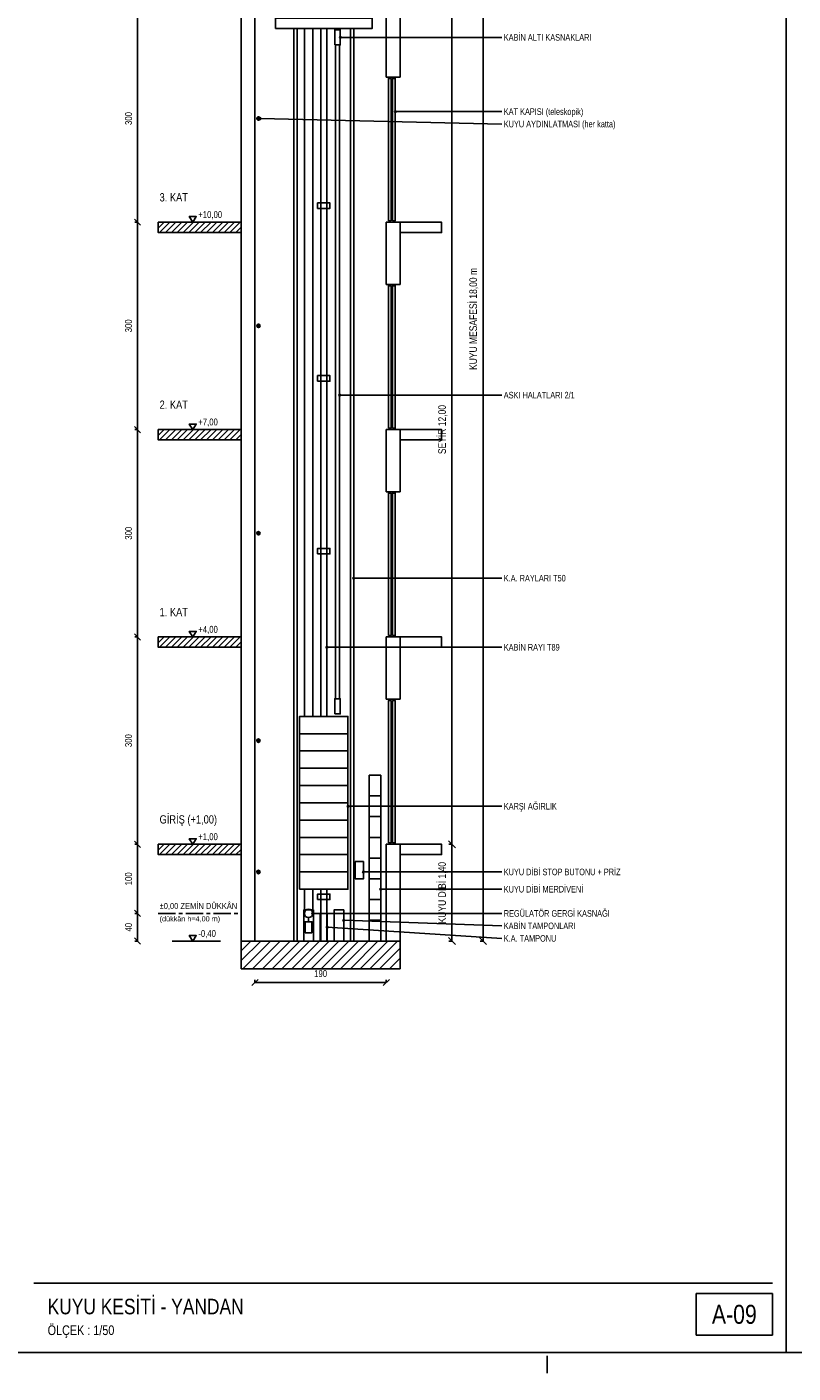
# Model space of a CAD drawing. Header units: centimetres. Extents: x 0 to 13360, y -30 to 2970.
# Tile 14 of 27: x 8847 to 9956, y -30 to 1918. Entities that reach past the tile are written whole.
import ezdxf
from ezdxf.enums import TextEntityAlignment as Align

# ---------------------------------------------------------------- set-up
doc = ezdxf.new("R2010")
doc.units = ezdxf.units.CM
doc.linetypes.add('CENTER', pattern=[40, 25, -5, 5, -5])
for name, color, linetype in [('ASN-ANTET', 4, 'CONTINUOUS'), ('ASN-BASLIK', 5, 'CONTINUOUS'), ('ASN-CERCEVE', 7, 'CONTINUOUS'), ('ASN-DUVAR', 7, 'CONTINUOUS'), ('ASN-EKSEN', 8, 'CENTER'), ('ASN-ELEKTRIK', 3, 'CONTINUOUS'), ('ASN-HALAT', 6, 'CONTINUOUS'), ('ASN-KA', 30, 'CONTINUOUS'), ('ASN-KABIN', 5, 'CONTINUOUS'), ('ASN-KAPI', 3, 'CONTINUOUS'), ('ASN-KOT', 2, 'CONTINUOUS'), ('ASN-MOTOR', 6, 'CONTINUOUS'), ('ASN-OLCU', 3, 'CONTINUOUS'), ('ASN-RAY', 1, 'CONTINUOUS'), ('ASN-TARAMA', 8, 'CONTINUOUS'), ('ASN-YAZI', 4, 'CONTINUOUS'), ('ASN-YUK', 1, 'CONTINUOUS')]:
    doc.layers.add(name, color=color, linetype=linetype)
doc.styles.get("Standard").update_dxf_attribs({"font": 'arial.ttf', "width": 0.8})

msp = doc.modelspace()

# ---------------------------------------------------------------- linework, layer by layer
at = {"layer": 'ASN-ANTET'}
msp.add_line((8857.4, 100), (9926, 100), dxfattribs=at)
msp.add_lwpolyline([(9816, 25), (9926, 25), (9926, 85), (9816, 85)], close=True, dxfattribs=at)
at = {"layer": 'ASN-CERCEVE'}
msp.add_line((9946, 0), (9946, 2970), dxfattribs=at)
for points in [[(0, 0), (13359.9, 0), (13359.9, 2970), (0, 2970)], [(100, 0), (13334.9, 0), (13334.9, 2970), (100, 2970)]]:
    msp.add_lwpolyline(points, close=True, dxfattribs=at)
at = {"layer": 'ASN-DUVAR'}
for p, q in [((9157.4, 595), (9157.4, 2395)), ((9177.4, 595), (9177.4, 2395)), ((9367.4, 1845), (9367.4, 1935)), ((9387.4, 1845), (9387.4, 1935)), ((9367.4, 1845), (9387.4, 1845)), ((9367.4, 1545), (9367.4, 1635)), ((9367.4, 1635), (9387.4, 1635)), ((9387.4, 1545), (9387.4, 1635)), ((9367.4, 1545), (9387.4, 1545)), ((9367.4, 1245), (9367.4, 1335)), ((9367.4, 1335), (9387.4, 1335)), ((9387.4, 1245), (9387.4, 1335)), ((9367.4, 1245), (9387.4, 1245)), ((9367.4, 945), (9367.4, 1035)), ((9367.4, 1035), (9387.4, 1035)), ((9387.4, 945), (9387.4, 1035)), ((9367.4, 945), (9387.4, 945)), ((9367.4, 595), (9367.4, 735)), ((9367.4, 735), (9387.4, 735)), ((9387.4, 595), (9387.4, 735))]:
    msp.add_line(p, q, dxfattribs=at)
for points in [[(9157.4, 1620), (9037.4, 1620), (9037.4, 1635), (9157.4, 1635)], [(9387.4, 1620), (9447.4, 1620), (9447.4, 1635), (9387.4, 1635)], [(9157.4, 1320), (9037.4, 1320), (9037.4, 1335), (9157.4, 1335)], [(9387.4, 1320), (9447.4, 1320), (9447.4, 1335), (9387.4, 1335)], [(9157.4, 1020), (9037.4, 1020), (9037.4, 1035), (9157.4, 1035)], [(9387.4, 1020), (9447.4, 1020), (9447.4, 1035), (9387.4, 1035)], [(9157.4, 720), (9037.4, 720), (9037.4, 735), (9157.4, 735)], [(9387.4, 720), (9447.4, 720), (9447.4, 735), (9387.4, 735)]]:
    msp.add_lwpolyline(points, dxfattribs=at)
msp.add_lwpolyline([(9157.4, 555), (9387.4, 555), (9387.4, 595), (9157.4, 595)], close=True, dxfattribs=at)
at = {"layer": 'ASN-EKSEN'}
for p, q in [((9037.4, 635), (9152.4, 635)), ((9600, -30), (9600, -5))]:
    msp.add_line(p, q, dxfattribs=at)
at = {"layer": 'ASN-ELEKTRIK'}
for p, q in [((9180.7, 1783.3), (9184.1, 1786.7)), ((9180.7, 1786.7), (9184.1, 1783.3)), ((9180.7, 1483.3), (9184.1, 1486.7)), ((9180.7, 1486.7), (9184.1, 1483.3)), ((9180.7, 1183.3), (9184.1, 1186.7)), ((9180.7, 1186.7), (9184.1, 1183.3)), ((9180.7, 883.3), (9184.1, 886.7)), ((9180.7, 886.7), (9184.1, 883.3)), ((9180.7, 693.3), (9184.1, 696.7)), ((9180.7, 696.7), (9184.1, 693.3))]:
    msp.add_line(p, q, dxfattribs=at)
msp.add_lwpolyline([(9322.4, 685), (9334.4, 685), (9334.4, 710), (9322.4, 710)], close=True, dxfattribs=at)
for centre in [(9182.4, 1785), (9182.4, 1485), (9182.4, 1185), (9182.4, 885), (9182.4, 695)]:
    msp.add_circle(centre, 2.5, dxfattribs=at)
at = {"layer": 'ASN-HALAT'}
for p, q in [((9248.9, 920), (9248.9, 1915)), ((9260.9, 920), (9260.9, 1915)), ((9293.9, 945.6), (9293.9, 1891.4)), ((9299.9, 945.6), (9299.9, 1891.4)), ((9248.9, 635), (9248.9, 670)), ((9260.9, 635), (9260.9, 670))]:
    msp.add_line(p, q, dxfattribs=at)
at = {"layer": 'ASN-KA'}
for p, q in [((9241.9, 895), (9311.9, 895)), ((9241.9, 870), (9311.9, 870)), ((9241.9, 845), (9311.9, 845)), ((9241.9, 820), (9311.9, 820)), ((9241.9, 795), (9311.9, 795)), ((9241.9, 770), (9311.9, 770)), ((9241.9, 745), (9311.9, 745)), ((9241.9, 720), (9311.9, 720)), ((9241.9, 695), (9311.9, 695))]:
    msp.add_line(p, q, dxfattribs=at)
msp.add_lwpolyline([(9241.9, 670), (9311.9, 670), (9311.9, 920), (9241.9, 920)], close=True, dxfattribs=at)
at = {"layer": 'ASN-KABIN'}
msp.add_lwpolyline([(9206.9, 1915), (9346.9, 1915), (9346.9, 1930), (9206.9, 1930)], close=True, dxfattribs=at)
at = {"layer": 'ASN-KAPI'}
for p, q in [((9342.4, 835), (9359.4, 835)), ((9342.4, 595), (9342.4, 835)), ((9359.4, 595), (9359.4, 835)), ((9342.4, 805), (9359.4, 805)), ((9342.4, 775), (9359.4, 775)), ((9342.4, 745), (9359.4, 745)), ((9342.4, 715), (9359.4, 715)), ((9342.4, 685), (9359.4, 685)), ((9342.4, 655), (9359.4, 655)), ((9342.4, 625), (9359.4, 625))]:
    msp.add_line(p, q, dxfattribs=at)
for points in [[(9370.4, 1637), (9374.4, 1637), (9374.4, 1843), (9370.4, 1843)], [(9376.4, 1637), (9380.4, 1637), (9380.4, 1843), (9376.4, 1843)], [(9370.4, 1337), (9374.4, 1337), (9374.4, 1543), (9370.4, 1543)], [(9376.4, 1337), (9380.4, 1337), (9380.4, 1543), (9376.4, 1543)], [(9370.4, 1037), (9374.4, 1037), (9374.4, 1243), (9370.4, 1243)], [(9376.4, 1037), (9380.4, 1037), (9380.4, 1243), (9376.4, 1243)], [(9370.4, 737), (9374.4, 737), (9374.4, 943), (9370.4, 943)], [(9376.4, 737), (9380.4, 737), (9380.4, 943), (9376.4, 943)]]:
    msp.add_lwpolyline(points, close=True, dxfattribs=at)
at = {"layer": 'ASN-KOT'}
for p, q in [((9057.4, 1635), (9127.4, 1635)), ((9057.4, 1335), (9127.4, 1335)), ((9057.4, 1035), (9127.4, 1035)), ((9057.4, 735), (9127.4, 735)), ((9057.4, 595), (9127.4, 595))]:
    msp.add_line(p, q, dxfattribs=at)
for points in [[(9087.4, 1635), (9082.4, 1643), (9092.4, 1643)], [(9087.4, 1335), (9082.4, 1343), (9092.4, 1343)], [(9087.4, 1035), (9082.4, 1043), (9092.4, 1043)], [(9087.4, 735), (9082.4, 743), (9092.4, 743)], [(9087.4, 595), (9082.4, 603), (9092.4, 603)]]:
    msp.add_lwpolyline(points, close=True, dxfattribs=at)
at = {"layer": 'ASN-MOTOR'}
msp.add_line((9254.9, 623), (9254.9, 629), dxfattribs=at)
for points in [[(9292.9, 1891.4), (9300.9, 1891.4), (9300.9, 1913.4), (9292.9, 1913.4)], [(9292.9, 923.6), (9300.9, 923.6), (9300.9, 945.6), (9292.9, 945.6)], [(9249.9, 607), (9259.9, 607), (9259.9, 623), (9249.9, 623)]]:
    msp.add_lwpolyline(points, close=True, dxfattribs=at)
msp.add_circle((9254.9, 635), 6, dxfattribs=at)
at = {"layer": 'ASN-OLCU'}
for p, q in [((9507.4, 595), (9507.4, 2395)), ((9007.4, 1635), (9007.4, 1935)), ((9462.4, 735), (9462.4, 1935)), ((9011.9, 1630.5), (9002.9, 1639.5)), ((9011.9, 1630.5), (9002.9, 1639.5)), ((9007.4, 1635), (9003.4, 1635)), ((9007.4, 1635), (9003.4, 1635)), ((9007.4, 1335), (9007.4, 1635)), ((9011.9, 1330.5), (9002.9, 1339.5)), ((9011.9, 1330.5), (9002.9, 1339.5)), ((9007.4, 1335), (9003.4, 1335)), ((9007.4, 1335), (9003.4, 1335)), ((9007.4, 1035), (9007.4, 1335)), ((9011.9, 1030.5), (9002.9, 1039.5)), ((9011.9, 1030.5), (9002.9, 1039.5)), ((9007.4, 1035), (9003.4, 1035)), ((9007.4, 1035), (9003.4, 1035)), ((9007.4, 735), (9007.4, 1035)), ((9011.9, 730.5), (9002.9, 739.5)), ((9011.9, 730.5), (9002.9, 739.5)), ((9007.4, 735), (9003.4, 735)), ((9007.4, 735), (9003.4, 735)), ((9007.4, 635), (9007.4, 735)), ((9467.4, 730.1), (9457.5, 740)), ((9467.4, 730.1), (9457.5, 740)), ((9462.4, 735), (9458, 735)), ((9462.4, 735), (9458, 735)), ((9462.4, 595), (9462.4, 735)), ((9011.9, 630.5), (9002.9, 639.5)), ((9011.9, 630.5), (9002.9, 639.5)), ((9007.4, 635), (9003.4, 635)), ((9007.4, 635), (9003.4, 635)), ((9007.4, 595), (9007.4, 635)), ((9011.9, 590.5), (9002.9, 599.5)), ((9007.4, 595), (9003.4, 595)), ((9467.4, 590.1), (9457.5, 600)), ((9462.4, 595), (9458, 595)), ((9512.4, 590.1), (9502.5, 600)), ((9507.4, 595), (9503, 595)), ((9172.9, 530.5), (9181.9, 539.5)), ((9177.4, 535), (9177.4, 539)), ((9177.4, 535), (9367.4, 535)), ((9362.9, 530.5), (9371.9, 539.5)), ((9367.4, 535), (9367.4, 539))]:
    msp.add_line(p, q, dxfattribs=at)
at = {"layer": 'ASN-RAY'}
for p, q in [((9233.4, 595), (9233.4, 1915)), ((9238.4, 595), (9238.4, 1915)), ((9272.5, 920), (9272.5, 1915)), ((9281.4, 920), (9281.4, 1915)), ((9315.4, 595), (9315.4, 1915)), ((9320.4, 595), (9320.4, 1915)), ((9272.5, 595), (9272.5, 670)), ((9281.4, 595), (9281.4, 670))]:
    msp.add_line(p, q, dxfattribs=at)
for points in [[(9267.9, 1655), (9285.9, 1655), (9285.9, 1663), (9267.9, 1663)], [(9267.9, 1405), (9285.9, 1405), (9285.9, 1413), (9267.9, 1413)], [(9267.9, 1155), (9285.9, 1155), (9285.9, 1163), (9267.9, 1163)], [(9267.9, 655), (9285.9, 655), (9285.9, 663), (9267.9, 663)]]:
    msp.add_lwpolyline(points, close=True, dxfattribs=at)
at = {"layer": 'ASN-TARAMA'}
for p, q in [((9037.4, 1626.5), (9045.9, 1635)), ((9039.4, 1620), (9054.4, 1635)), ((9047.9, 1620), (9062.9, 1635)), ((9056.4, 1620), (9071.4, 1635)), ((9064.8, 1620), (9079.8, 1635)), ((9073.3, 1620), (9088.3, 1635)), ((9081.8, 1620), (9096.8, 1635)), ((9090.3, 1620), (9105.3, 1635)), ((9098.8, 1620), (9113.8, 1635)), ((9107.3, 1620), (9122.3, 1635)), ((9115.8, 1620), (9130.8, 1635)), ((9124.2, 1620), (9139.2, 1635)), ((9132.7, 1620), (9147.7, 1635)), ((9141.2, 1620), (9156.2, 1635)), ((9149.7, 1620), (9157.4, 1627.7)), ((9037.4, 1326.5), (9045.9, 1335)), ((9039.4, 1320), (9054.4, 1335)), ((9047.9, 1320), (9062.9, 1335)), ((9056.4, 1320), (9071.4, 1335)), ((9064.8, 1320), (9079.8, 1335)), ((9073.3, 1320), (9088.3, 1335)), ((9081.8, 1320), (9096.8, 1335)), ((9090.3, 1320), (9105.3, 1335)), ((9098.8, 1320), (9113.8, 1335)), ((9107.3, 1320), (9122.3, 1335)), ((9115.8, 1320), (9130.8, 1335)), ((9124.2, 1320), (9139.2, 1335)), ((9132.7, 1320), (9147.7, 1335)), ((9141.2, 1320), (9156.2, 1335)), ((9149.7, 1320), (9157.4, 1327.7)), ((9037.4, 1026.5), (9045.9, 1035)), ((9039.4, 1020), (9054.4, 1035)), ((9047.9, 1020), (9062.9, 1035)), ((9056.4, 1020), (9071.4, 1035)), ((9064.8, 1020), (9079.8, 1035)), ((9073.3, 1020), (9088.3, 1035)), ((9081.8, 1020), (9096.8, 1035)), ((9090.3, 1020), (9105.3, 1035)), ((9098.8, 1020), (9113.8, 1035)), ((9107.3, 1020), (9122.3, 1035)), ((9115.8, 1020), (9130.8, 1035)), ((9124.2, 1020), (9139.2, 1035)), ((9132.7, 1020), (9147.7, 1035)), ((9141.2, 1020), (9156.2, 1035)), ((9149.7, 1020), (9157.4, 1027.7)), ((9037.4, 726.5), (9045.9, 735)), ((9039.4, 720), (9054.4, 735)), ((9047.9, 720), (9062.9, 735)), ((9056.4, 720), (9071.4, 735)), ((9064.8, 720), (9079.8, 735)), ((9073.3, 720), (9088.3, 735)), ((9081.8, 720), (9096.8, 735)), ((9090.3, 720), (9105.3, 735)), ((9098.8, 720), (9113.8, 735)), ((9107.3, 720), (9122.3, 735)), ((9115.8, 720), (9130.8, 735)), ((9124.2, 720), (9139.2, 735)), ((9132.7, 720), (9147.7, 735)), ((9141.2, 720), (9156.2, 735)), ((9149.7, 720), (9157.4, 727.7)), ((9157.4, 580.9), (9171.6, 595)), ((9157.4, 566.7), (9185.7, 595)), ((9159.8, 555), (9199.8, 595)), ((9174, 555), (9214, 595)), ((9188.1, 555), (9228.1, 595)), ((9202.3, 555), (9242.3, 595)), ((9216.4, 555), (9256.4, 595)), ((9230.6, 555), (9270.6, 595)), ((9244.7, 555), (9284.7, 595)), ((9258.8, 555), (9298.8, 595)), ((9273, 555), (9313, 595)), ((9287.1, 555), (9327.1, 595)), ((9301.3, 555), (9341.3, 595)), ((9315.4, 555), (9355.4, 595)), ((9329.5, 555), (9369.5, 595)), ((9343.7, 555), (9383.7, 595)), ((9357.8, 555), (9387.4, 584.6)), ((9372, 555), (9387.4, 570.4)), ((9386.1, 555), (9387.4, 556.3))]:
    msp.add_line(p, q, dxfattribs=at)
at = {"layer": 'ASN-YAZI'}
for p, q in [((9300.9, 1902.4), (9534.4, 1902.4)), ((9380.4, 1795), (9534.4, 1795)), ((9184.9, 1785), (9534.4, 1777)), ((9299.9, 1384.8), (9534.4, 1384.8)), ((9320.4, 1120), (9534.4, 1120)), ((9281.4, 1020), (9534.4, 1020)), ((9311.9, 790), (9534.4, 790)), ((9334.4, 695), (9534.4, 695)), ((9359.4, 670), (9534.4, 670)), ((9260.9, 635), (9534.4, 635)), ((9305.9, 625), (9534.4, 617)), ((9281.9, 615), (9534.4, 598.9))]:
    msp.add_line(p, q, dxfattribs=at)
for centre in [(9300.9, 1902.4), (9380.4, 1795), (9184.9, 1785), (9299.9, 1384.8), (9320.4, 1120), (9281.4, 1020), (9311.9, 790), (9334.4, 695), (9359.4, 670), (9260.9, 635), (9305.9, 625), (9281.9, 615)]:
    msp.add_circle(centre, 1.2, dxfattribs=at)
at = {"layer": 'ASN-YUK'}
for points in [[(9247.9, 595), (9247.9, 640), (9261.9, 640), (9261.9, 595)], [(9271.9, 595), (9271.9, 635), (9281.9, 635), (9281.9, 595)], [(9291.9, 595), (9291.9, 640), (9305.9, 640), (9305.9, 595)]]:
    msp.add_lwpolyline(points, dxfattribs=at)

# ---------------------------------------------------------------- texts
at = {"layer": 'ASN-ANTET', "width": 0.8}
msp.add_text('A-09', height=27.5, dxfattribs=at).set_placement((9871, 55), align=Align.MIDDLE_CENTER)
msp.add_text('ÖLÇEK : 1/50', height=14, dxfattribs=at).set_placement((8877.4, 25))
at = {"layer": 'ASN-BASLIK', "width": 0.8}
for s, height, p in [('3. KAT', 12, (9039.4, 1665)), ('2. KAT', 12, (9039.4, 1365)), ('1. KAT', 12, (9039.4, 1065)), ('GİRİŞ (+1,00)', 12, (9039.4, 765)), ('KUYU KESİTİ - YANDAN', 22.5, (8877.4, 55))]:
    msp.add_text(s, height=height, dxfattribs=at).set_placement(p)
at = {"layer": 'ASN-KOT', "width": 0.8}
for s, height, p in [('+10,00', 10, (9095.4, 1638)), ('+7,00', 10, (9095.4, 1338)), ('+4,00', 10, (9095.4, 1038)), ('+1,00', 10, (9095.4, 738)), ('%%p0,00 ZEMİN DÜKKÂN', 8.5, (9039.4, 639)), ('-0,40', 10, (9095.4, 598))]:
    msp.add_text(s, height=height, dxfattribs=at).set_placement(p, align=Align.BOTTOM_LEFT)
msp.add_text('(dükkân h=4,00 m)', height=7.5, dxfattribs=at).set_placement((9039.4, 631), align=Align.TOP_LEFT)
at = {"layer": 'ASN-OLCU', "width": 0.8}
for s, height, p in [('300', 10, (9002.4, 1785)), ('KUYU MESAFESİ 18,00 m', 11, (9501.9, 1495)), ('300', 10, (9002.4, 1485)), ('SEYİR 12,00', 11, (9456.9, 1335)), ('300', 10, (9002.4, 1185)), ('300', 10, (9002.4, 885)), ('KUYU DİBİ 1,40', 11, (9456.9, 665)), ('100', 10, (9002.4, 685)), ('40', 10, (9002.4, 615))]:
    msp.add_text(s, height=height, rotation=90, dxfattribs=at).set_placement(p, align=Align.BOTTOM_CENTER)
msp.add_text('190', height=10, dxfattribs=at).set_placement((9272.4, 540), align=Align.BOTTOM_CENTER)
at = {"layer": 'ASN-YAZI', "width": 0.8}
for s, p in [('KABİN ALTI KASNAKLARI', (9537.4, 1902.4)), ('KAT KAPISI (teleskopik)', (9537.4, 1795)), ('KUYU AYDINLATMASI (her katta)', (9537.4, 1777)), ('ASKI HALATLARI 2/1', (9537.4, 1384.8)), ('K.A. RAYLARI T50', (9537.4, 1120)), ('KABİN RAYI T89', (9537.4, 1020)), ('KARŞI AĞIRLIK', (9537.4, 790)), ('KUYU DİBİ STOP BUTONU + PRİZ', (9537.4, 695)), ('KUYU DİBİ MERDİVENİ', (9537.4, 670)), ('REGÜLATÖR GERGİ KASNAĞI', (9537.4, 635)), ('KABİN TAMPONLARI', (9537.4, 617)), ('K.A. TAMPONU', (9537.4, 598.9))]:
    msp.add_text(s, height=9.5, dxfattribs=at).set_placement(p, align=Align.MIDDLE_LEFT)

doc.saveas('drawing.dxf')
